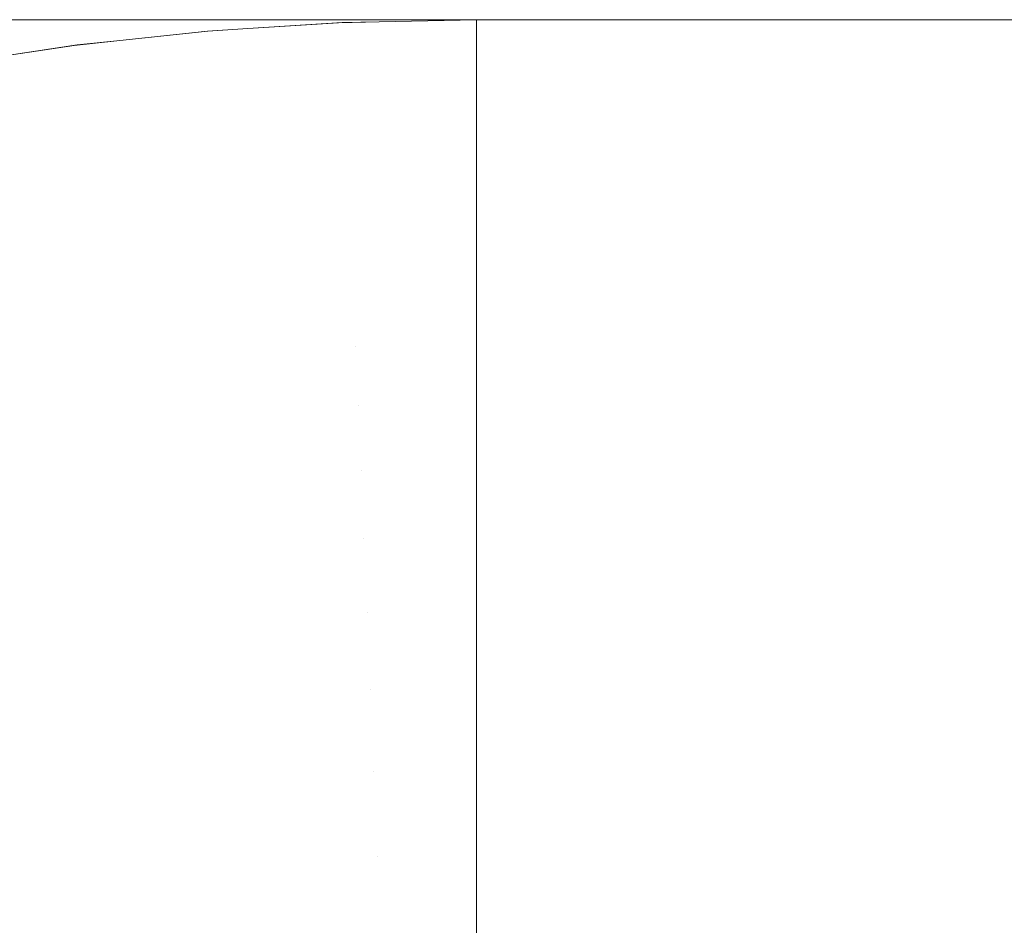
# Model space of a CAD drawing. Header units: centimetres. Extents: x -25.9 to 27.4, y -21.7 to -19.9.
# Tile 157 of 202: x 9.5981 to 9.6292, y -19.8886 to -19.86. Entities that reach past the tile are written whole.
import ezdxf

# ---------------------------------------------------------------- set-up
doc = ezdxf.new("R2010")
doc.units = ezdxf.units.CM
doc.header["$LTSCALE"] = 2.54
doc.layers.add('Lucido design-1', color=7, linetype='Continuous')

# ---------------------------------------------------------------- blocks, each defined once
blk = doc.blocks.new('Gruppo-5-1')
at = {"color": 7, "linetype": 'Continuous', "lineweight": 9}
for points, invisible_edges in [([(27.312519, -19.860047, 876.324458), (27.312519, -19.86, 876.321383), (-25.787481, -19.86, 876.321383), (-25.787481, -19.860047, 876.324458)], 8), ([(9.412519, -19.86, 876.121383), (-25.787481, -19.86, 876.321383), (27.312519, -19.86, 876.321383)], 9), ([(-25.787481, -19.860047, 876.324458), (-25.787481, -19.860114, 876.325744), (27.312519, -19.860114, 876.325744), (27.312519, -19.860047, 876.324458)], 10), ([(27.312519, -19.860261, 876.328604), (27.312519, -19.860114, 876.325744), (-25.787481, -19.860114, 876.325744), (-25.787481, -19.860261, 876.328604)], 10), ([(27.312519, -19.86, 876.321383), (9.421007, -19.86, 876.121203), (9.412519, -19.86, 876.121383)], 9), ([(9.42948, -19.86, 876.120663), (9.421007, -19.86, 876.121203), (27.312519, -19.86, 876.321383)], 10), ([(27.312519, -19.86, 876.321383), (9.437922, -19.86, 876.119764), (9.42948, -19.86, 876.120663)], 9), ([(9.446319, -19.86, 876.118507), (9.437922, -19.86, 876.119764), (27.312519, -19.86, 876.321383)], 10), ([(9.454655, -19.86, 876.116895), (9.446319, -19.86, 876.118507), (27.312519, -19.86, 876.321383)], 10), ([(27.312519, -19.86, 876.321383), (9.462914, -19.86, 876.11493), (9.454655, -19.86, 876.116895)], 9), ([(9.471083, -19.86, 876.112617), (9.462914, -19.86, 876.11493), (27.312519, -19.86, 876.321383)], 10), ([(27.312519, -19.86, 876.321383), (9.479147, -19.86, 876.109959), (9.471083, -19.86, 876.112617)], 9), ([(9.48709, -19.86, 876.106961), (9.479147, -19.86, 876.109959), (27.312519, -19.86, 876.321383)], 10), ([(27.312519, -19.86, 876.321383), (9.494899, -19.86, 876.103629), (9.48709, -19.86, 876.106961)], 9), ([(27.312519, -19.86, 876.321383), (9.50256, -19.86, 876.099969), (9.494899, -19.86, 876.103629)], 9), ([(9.510058, -19.86, 876.095986), (9.50256, -19.86, 876.099969), (27.312519, -19.86, 876.321383)], 10), ([(27.312519, -19.86, 876.321383), (9.51738, -19.86, 876.091689), (9.510058, -19.86, 876.095986)], 9), ([(9.524514, -19.86, 876.087085), (9.51738, -19.86, 876.091689), (27.312519, -19.86, 876.321383)], 10), ([(27.312519, -19.86, 876.321383), (9.531445, -19.86, 876.082183), (9.524514, -19.86, 876.087085)], 9), ([(9.538163, -19.86, 876.076991), (9.531445, -19.86, 876.082183), (27.312519, -19.86, 876.321383)], 10), ([(27.312519, -19.86, 876.321383), (9.544654, -19.86, 876.071518), (9.538163, -19.86, 876.076991)], 9), ([(9.550907, -19.86, 876.065775), (9.544654, -19.86, 876.071518), (27.312519, -19.86, 876.321383)], 10), ([(27.312519, -19.86, 876.321383), (9.55691, -19.86, 876.059771), (9.550907, -19.86, 876.065775)], 9), ([(9.562653, -19.86, 876.053518), (9.55691, -19.86, 876.059771), (27.312519, -19.86, 876.321383)], 10), ([(27.312519, -19.86, 876.321383), (9.568126, -19.86, 876.047027), (9.562653, -19.86, 876.053518)], 9), ([(9.573318, -19.86, 876.04031), (9.568126, -19.86, 876.047027), (27.312519, -19.86, 876.321383)], 10), ([(27.312519, -19.86, 876.321383), (9.578221, -19.86, 876.033378), (9.573318, -19.86, 876.04031)], 9), ([(9.582825, -19.86, 876.026245), (9.578221, -19.86, 876.033378), (27.312519, -19.86, 876.321383)], 10), ([(27.312519, -19.86, 876.321383), (9.587122, -19.86, 876.018922), (9.582825, -19.86, 876.026245)], 9), ([(9.591104, -19.86, 876.011424), (9.587122, -19.86, 876.018922), (27.312519, -19.86, 876.321383)], 10), ([(9.594765, -19.86, 876.003764), (9.591104, -19.86, 876.011424), (27.312519, -19.86, 876.321383)], 10), ([(9.596983, -19.860095, 875.986559), (9.599583, -19.860095, 875.978671), (9.595632, -19.860361, 875.977461), (9.593087, -19.860361, 875.985182)], 15), ([(9.598097, -19.86, 875.995955), (9.601094, -19.86, 875.988011), (9.596983, -19.860095, 875.986559), (9.594051, -19.860095, 875.994329)], 14), ([(27.312519, -19.86, 876.321383), (9.598097, -19.86, 875.995955), (9.594765, -19.86, 876.003764)], 9), ([(9.599583, -19.860095, 875.978671), (9.601846, -19.860095, 875.97068), (9.597847, -19.860361, 875.969639), (9.595632, -19.860361, 875.977461)], 15), ([(9.601094, -19.86, 875.988011), (9.603752, -19.86, 875.979948), (9.599583, -19.860095, 875.978671), (9.596983, -19.860095, 875.986559)], 14), ([(9.601846, -19.860095, 875.97068), (9.603768, -19.860095, 875.962601), (9.599728, -19.860361, 875.96173), (9.597847, -19.860361, 875.969639)], 15), ([(9.601094, -19.86, 875.988011), (9.598097, -19.86, 875.995955), (27.312519, -19.86, 876.321383)], 10), ([(9.603752, -19.86, 875.979948), (9.606065, -19.86, 875.971779), (9.601846, -19.860095, 875.97068), (9.599583, -19.860095, 875.978671)], 14), ([(9.603768, -19.860095, 875.962601), (9.605345, -19.860095, 875.954447), (9.601272, -19.860361, 875.953748), (9.599728, -19.860361, 875.96173)], 15), ([(27.312519, -19.86, 876.321383), (9.603752, -19.86, 875.979948), (9.601094, -19.86, 875.988011)], 9), ([(9.605345, -19.860095, 875.954447), (9.606574, -19.860095, 875.946233), (9.602475, -19.860361, 875.945708), (9.601272, -19.860361, 875.953748)], 15), ([(9.606065, -19.86, 875.971779), (9.60803, -19.86, 875.963519), (9.603768, -19.860095, 875.962601), (9.601846, -19.860095, 875.97068)], 14), ([(9.606574, -19.860095, 875.946233), (9.607454, -19.860095, 875.937975), (9.603337, -19.860361, 875.937624), (9.602475, -19.860361, 875.945708)], 15), ([(9.607454, -19.860095, 875.937975), (9.607983, -19.860095, 875.929687), (9.603854, -19.860361, 875.929511), (9.603337, -19.860361, 875.937624)], 15), ([(9.606065, -19.86, 875.971779), (9.603752, -19.86, 875.979948), (27.312519, -19.86, 876.321383)], 10), ([(9.60803, -19.86, 875.963519), (9.609642, -19.86, 875.955184), (9.605345, -19.860095, 875.954447), (9.603768, -19.860095, 875.962601)], 14), ([(9.603854, -19.860361, 875.929511), (9.607983, -19.860095, 875.929687), (9.608159, -19.860095, 875.921383), (9.6053, -19.860279, 875.921383)], 11), ([(9.6053, -19.86028, 875.721383), (9.608275, -19.86009, 875.721383), (9.608279, -19.860185, 875.717024), (9.604046, -19.860455, 875.717024)], 14), ([(9.604046, -19.860455, 875.717024), (9.608279, -19.860185, 875.717024), (9.60829, -19.860451, 875.712891), (9.604069, -19.86072, 875.712891)], 15), ([(9.608275, -19.86009, 875.721383), (9.6053, -19.86028, 875.721383), (9.6053, -19.860279, 875.921383), (9.608159, -19.860095, 875.921383)], 10), ([(9.609642, -19.86, 875.955184), (9.610899, -19.86, 875.946787), (9.606574, -19.860095, 875.946233), (9.605345, -19.860095, 875.954447)], 14), ([(27.312519, -19.86, 876.321383), (9.60803, -19.86, 875.963519), (9.606065, -19.86, 875.971779)], 9), ([(9.610899, -19.86, 875.946787), (9.611798, -19.86, 875.938345), (9.607454, -19.860095, 875.937975), (9.606574, -19.860095, 875.946233)], 14), ([(9.611798, -19.86, 875.938345), (9.612339, -19.86, 875.929872), (9.607983, -19.860095, 875.929687), (9.607454, -19.860095, 875.937975)], 14), ([(9.607983, -19.860095, 875.929687), (9.612339, -19.86, 875.929872), (9.612519, -19.86, 875.921383), (9.609444, -19.860067, 875.921383)], 9), ([(9.609444, -19.860067, 875.921383), (9.608159, -19.860095, 875.921383), (9.607983, -19.860095, 875.929687)], 10), ([(9.609642, -19.86, 875.955184), (9.60803, -19.86, 875.963519), (27.312519, -19.86, 876.321383)], 10), ([(9.608159, -19.860095, 875.921383), (9.609444, -19.860067, 875.921383), (9.609444, -19.860065, 875.721383), (9.608275, -19.86009, 875.721383)], 10), ([(9.608279, -19.860185, 875.717024), (9.608275, -19.86009, 875.721383), (9.609444, -19.860065, 875.721383)], 9), ([(9.609444, -19.860065, 875.721383), (9.612519, -19.86, 875.721383), (9.612519, -19.860095, 875.717024), (9.608279, -19.860185, 875.717024)], 12), ([(9.608279, -19.860185, 875.717024), (9.612519, -19.860095, 875.717024), (9.612519, -19.860361, 875.712891), (9.60829, -19.860451, 875.712891)], 13), ([(9.609444, -19.860065, 875.721383), (9.609444, -19.860067, 875.921383), (9.612519, -19.86, 875.921383), (9.612519, -19.86, 875.721383)], 1), ([(27.312519, -19.86, 876.321383), (9.610899, -19.86, 875.946787), (9.609642, -19.86, 875.955184)], 9), ([(9.611798, -19.86, 875.938345), (9.610899, -19.86, 875.946787), (27.312519, -19.86, 876.321383)], 10), ([(27.312519, -19.86, 876.321383), (9.612339, -19.86, 875.929872), (9.611798, -19.86, 875.938345)], 9), ([(9.612519, -19.86, 875.921383), (9.612339, -19.86, 875.929872), (27.312519, -19.86, 876.321383)], 10), ([(9.612519, -19.86, 875.721383), (27.312519, -19.86, 875.721383), (27.312519, -19.860095, 875.717022), (9.612519, -19.860095, 875.717022)], 4), ([(27.312519, -19.86, 876.321383), (27.312519, -19.86, 875.721383), (9.612519, -19.86, 875.721383), (9.612519, -19.86, 875.921383)], 8), ([(9.612519, -19.860361, 875.712891), (9.612519, -19.860095, 875.717022), (27.312519, -19.860095, 875.717022), (27.312519, -19.860361, 875.712891)], 10), ([(-25.787481, -19.860261, 876.328604), (-25.787481, -19.8604, 876.330097), (27.312519, -19.8604, 876.330097), (27.312519, -19.860261, 876.328604)], 10), ([(27.312519, -19.860647, 876.33274), (27.312519, -19.8604, 876.330097), (-25.787481, -19.8604, 876.330097), (-25.787481, -19.860647, 876.33274)], 10), ([(9.597847, -19.860361, 875.969639), (9.599728, -19.860361, 875.96173), (9.595706, -19.860798, 875.960863), (9.593865, -19.860798, 875.968602)], 15), ([(9.599728, -19.860361, 875.96173), (9.601272, -19.860361, 875.953748), (9.597217, -19.860798, 875.953053), (9.595706, -19.860798, 875.960863)], 15), ([(9.601272, -19.860361, 875.953748), (9.602475, -19.860361, 875.945708), (9.598394, -19.860798, 875.945186), (9.597217, -19.860798, 875.953053)], 15), ([(9.602475, -19.860361, 875.945708), (9.603337, -19.860361, 875.937624), (9.599237, -19.860798, 875.937276), (9.598394, -19.860798, 875.945186)], 15), ([(9.603337, -19.860361, 875.937624), (9.603854, -19.860361, 875.929511), (9.599743, -19.860798, 875.929337), (9.599237, -19.860798, 875.937276)], 15), ([(9.599743, -19.860798, 875.929337), (9.603854, -19.860361, 875.929511), (9.604026, -19.860361, 875.921383), (9.601164, -19.860665, 875.921383)], 11), ([(9.601164, -19.860666, 875.721383), (9.604038, -19.86036, 875.721383), (9.604046, -19.860455, 875.717024), (9.599829, -19.860904, 875.717024)], 14), ([(9.599829, -19.860904, 875.717024), (9.604046, -19.860455, 875.717024), (9.604069, -19.86072, 875.712891), (9.599863, -19.861168, 875.712891)], 15), ([(9.604038, -19.86036, 875.721383), (9.601164, -19.860666, 875.721383), (9.601164, -19.860665, 875.921383), (9.604026, -19.860361, 875.921383)], 10), ([(9.6053, -19.860279, 875.921383), (9.604026, -19.860361, 875.921383), (9.603854, -19.860361, 875.929511)], 10), ([(9.604026, -19.860361, 875.921383), (9.6053, -19.860279, 875.921383), (9.6053, -19.86028, 875.721383), (9.604038, -19.86036, 875.721383)], 10), ([(9.604046, -19.860455, 875.717024), (9.604038, -19.86036, 875.721383), (9.6053, -19.86028, 875.721383)], 9), ([(9.604069, -19.86072, 875.712891), (9.60829, -19.860451, 875.712891), (9.608309, -19.860887, 875.708777), (9.604106, -19.861155, 875.708777)], 15), ([(9.60829, -19.860451, 875.712891), (9.612519, -19.860361, 875.712891), (9.612519, -19.860385, 875.712668)], 9), ([(9.612519, -19.860385, 875.712668), (9.612519, -19.860798, 875.708777), (9.608309, -19.860887, 875.708777), (9.60829, -19.860451, 875.712891)], 14), ([(27.312519, -19.860361, 875.712891), (27.312519, -19.860385, 875.712668), (9.612519, -19.860385, 875.712668), (9.612519, -19.860361, 875.712891)], 10), ([(9.612519, -19.860798, 875.708777), (9.612519, -19.860385, 875.712668), (27.312519, -19.860385, 875.712668), (27.312519, -19.860798, 875.708777)], 10), ([(-25.787481, -19.860647, 876.33274), (-25.787481, -19.860876, 876.334433), (27.312519, -19.860876, 876.334433), (27.312519, -19.860647, 876.33274)], 10), ([(9.597217, -19.860798, 875.953053), (9.598394, -19.860798, 875.945186), (9.594338, -19.861404, 875.944666), (9.593186, -19.861404, 875.952362)], 15), ([(9.598394, -19.860798, 875.945186), (9.599237, -19.860798, 875.937276), (9.595162, -19.861404, 875.936929), (9.594338, -19.861404, 875.944666)], 15), ([(9.599237, -19.860798, 875.937276), (9.599743, -19.860798, 875.929337), (9.595658, -19.861404, 875.929163), (9.595162, -19.861404, 875.936929)], 15), ([(9.595658, -19.861404, 875.929163), (9.599743, -19.860798, 875.929337), (9.599912, -19.860798, 875.921383), (9.597044, -19.861223, 875.921383)], 11), ([(9.599817, -19.86081, 875.721383), (9.597044, -19.861225, 875.721383), (9.597044, -19.861223, 875.921383), (9.599912, -19.860798, 875.921383)], 10), ([(9.601164, -19.860665, 875.921383), (9.599912, -19.860798, 875.921383), (9.599743, -19.860798, 875.929337)], 10), ([(9.599912, -19.860798, 875.921383), (9.601164, -19.860665, 875.921383), (9.601164, -19.860666, 875.721383), (9.599817, -19.86081, 875.721383)], 10), ([(9.599829, -19.860904, 875.717024), (9.599817, -19.86081, 875.721383), (9.601164, -19.860666, 875.721383)], 9), ([(9.599863, -19.861168, 875.712891), (9.604069, -19.86072, 875.712891), (9.604106, -19.861155, 875.708777), (9.599918, -19.861601, 875.708777)], 15), ([(9.608309, -19.860887, 875.708777), (9.612519, -19.860798, 875.708777), (9.612519, -19.860864, 875.708332)], 9), ([(27.312519, -19.860798, 875.708777), (27.312519, -19.860864, 875.708332), (9.612519, -19.860864, 875.708332), (9.612519, -19.860798, 875.708777)], 10), ([(27.312519, -19.861205, 876.336861), (27.312519, -19.860876, 876.334433), (-25.787481, -19.860876, 876.334433), (-25.787481, -19.861205, 876.336861)], 10), ([(9.597044, -19.861225, 875.721383), (9.599817, -19.86081, 875.721383), (9.599829, -19.860904, 875.717024), (9.595635, -19.861532, 875.717024)], 14), ([(9.595635, -19.861532, 875.717024), (9.599829, -19.860904, 875.717024), (9.599863, -19.861168, 875.712891), (9.59568, -19.861794, 875.712891)], 15), ([(9.604106, -19.861155, 875.708777), (9.608309, -19.860887, 875.708777), (9.608334, -19.861492, 875.704687), (9.604157, -19.861759, 875.704687)], 15), ([(9.612519, -19.860864, 875.708332), (9.612519, -19.861404, 875.704687), (9.608334, -19.861492, 875.704687), (9.608309, -19.860887, 875.708777)], 14), ([(9.612519, -19.861404, 875.704687), (9.612519, -19.860864, 875.708332), (27.312519, -19.860864, 875.708332), (27.312519, -19.861404, 875.704687)], 10), ([(-25.787481, -19.861205, 876.336861), (-25.787481, -19.86154, 876.338745), (27.312519, -19.86154, 876.338745), (27.312519, -19.861205, 876.336861)], 10), ([(9.59568, -19.861794, 875.712891), (9.599863, -19.861168, 875.712891), (9.599918, -19.861601, 875.708777), (9.595754, -19.862225, 875.708777)], 15), ([(9.599918, -19.861601, 875.708777), (9.604106, -19.861155, 875.708777), (9.604157, -19.861759, 875.704687), (9.599995, -19.862202, 875.704687)], 15), ([(9.608334, -19.861492, 875.704687), (9.612519, -19.861404, 875.704687), (9.612519, -19.861531, 875.704021)], 9), ([(27.312519, -19.861404, 875.704687), (27.312519, -19.861531, 875.704021), (9.612519, -19.861531, 875.704021), (9.612519, -19.861404, 875.704687)], 10), ([(27.312519, -19.861935, 876.340958), (27.312519, -19.86154, 876.338745), (-25.787481, -19.86154, 876.338745), (-25.787481, -19.861935, 876.340958)], 10), ([(9.595754, -19.862225, 875.708777), (9.599918, -19.861601, 875.708777), (9.599995, -19.862202, 875.704687), (9.595856, -19.862822, 875.704687)], 15), ([(9.604157, -19.861759, 875.704687), (9.608334, -19.861492, 875.704687), (9.608367, -19.862265, 875.70063), (9.604223, -19.86253, 875.70063)], 15), ([(9.612519, -19.861531, 875.704021), (9.612519, -19.862177, 875.70063), (9.608367, -19.862265, 875.70063), (9.608334, -19.861492, 875.704687)], 14), ([(9.612519, -19.862177, 875.70063), (9.612519, -19.861531, 875.704021), (27.312519, -19.861531, 875.704021), (27.312519, -19.862177, 875.70063)], 10), ([(-25.787481, -19.861935, 876.340958), (-25.787481, -19.862392, 876.343023), (27.312519, -19.862392, 876.343023), (27.312519, -19.861935, 876.340958)], 10), ([(9.599995, -19.862202, 875.704687), (9.604157, -19.861759, 875.704687), (9.604223, -19.86253, 875.70063), (9.600094, -19.86297, 875.70063)], 15), ([(9.595856, -19.862822, 875.704687), (9.599995, -19.862202, 875.704687), (9.600094, -19.86297, 875.70063), (9.595987, -19.863584, 875.70063)], 15), ([(9.604223, -19.86253, 875.70063), (9.608367, -19.862265, 875.70063), (9.608407, -19.863204, 875.696612), (9.604303, -19.863466, 875.696612)], 15), ([(9.608367, -19.862265, 875.70063), (9.612519, -19.862177, 875.70063), (9.612519, -19.862385, 875.699743)], 9), ([(9.612519, -19.862385, 875.699743), (9.612519, -19.863117, 875.696612), (9.608407, -19.863204, 875.696612), (9.608367, -19.862265, 875.70063)], 14), ([(27.312519, -19.862177, 875.70063), (27.312519, -19.862385, 875.699743), (9.612519, -19.862385, 875.699743), (9.612519, -19.862177, 875.70063)], 10), ([(27.312519, -19.862835, 876.345025), (27.312519, -19.862392, 876.343023), (-25.787481, -19.862392, 876.343023), (-25.787481, -19.862835, 876.345025)], 10), ([(9.600094, -19.86297, 875.70063), (9.604223, -19.86253, 875.70063), (9.604303, -19.863466, 875.696612), (9.600213, -19.863901, 875.696612)], 15), ([(9.612519, -19.863117, 875.696612), (9.612519, -19.862385, 875.699743), (27.312519, -19.862385, 875.699743), (27.312519, -19.863117, 875.696612)], 10), ([(-25.787481, -19.862835, 876.345025), (-25.787481, -19.863428, 876.34726), (27.312519, -19.863428, 876.34726), (27.312519, -19.862835, 876.345025)], 10), ([(9.595987, -19.863584, 875.70063), (9.600094, -19.86297, 875.70063), (9.600213, -19.863901, 875.696612), (9.596145, -19.86451, 875.696612)], 15), ([(9.604303, -19.863466, 875.696612), (9.608407, -19.863204, 875.696612), (9.608454, -19.864307, 875.692639), (9.604396, -19.864565, 875.692639)], 15), ([(9.608407, -19.863204, 875.696612), (9.612519, -19.863117, 875.696612), (9.612519, -19.863424, 875.695506)], 9), ([(9.612519, -19.863424, 875.695506), (9.612519, -19.86422, 875.692639), (9.608454, -19.864307, 875.692639), (9.608407, -19.863204, 875.696612)], 14), ([(27.312519, -19.863117, 875.696612), (27.312519, -19.863424, 875.695506), (9.612519, -19.863424, 875.695506), (9.612519, -19.863117, 875.696612)], 10), ([(27.312519, -19.863905, 876.349055), (27.312519, -19.863428, 876.34726), (-25.787481, -19.863428, 876.34726), (-25.787481, -19.863905, 876.349055)], 10), ([(9.600213, -19.863901, 875.696612), (9.604303, -19.863466, 875.696612), (9.604396, -19.864565, 875.692639), (9.600353, -19.864996, 875.692639)], 15), ([(9.612519, -19.86422, 875.692639), (9.612519, -19.863424, 875.695506), (27.312519, -19.863424, 875.695506), (27.312519, -19.86422, 875.692639)], 10), ([(-25.787481, -19.863905, 876.349055), (-25.787481, -19.864648, 876.351448), (27.312519, -19.864648, 876.351448), (27.312519, -19.863905, 876.349055)], 10), ([(9.596145, -19.86451, 875.696612), (9.600213, -19.863901, 875.696612), (9.600353, -19.864996, 875.692639), (9.596332, -19.865598, 875.692639)], 15), ([(9.608454, -19.864307, 875.692639), (9.612519, -19.86422, 875.692639), (9.612519, -19.864646, 875.691319)], 9), ([(27.312519, -19.86422, 875.692639), (27.312519, -19.864646, 875.691319), (9.612519, -19.864646, 875.691319), (9.612519, -19.86422, 875.692639)], 10), ([(9.604396, -19.864565, 875.692639), (9.608454, -19.864307, 875.692639), (9.608507, -19.865571, 875.688718), (9.604503, -19.865826, 875.688718)], 15), ([(9.612519, -19.864646, 875.691319), (9.612519, -19.865486, 875.688718), (9.608507, -19.865571, 875.688718), (9.608454, -19.864307, 875.692639)], 14), ([(27.312519, -19.865143, 876.35304), (27.312519, -19.864648, 876.351448), (-25.787481, -19.864648, 876.351448), (-25.787481, -19.865143, 876.35304)], 10), ([(9.600353, -19.864996, 875.692639), (9.604396, -19.864565, 875.692639), (9.604503, -19.865826, 875.688718), (9.600514, -19.866251, 875.688718)], 15), ([(9.612519, -19.865486, 875.688718), (9.612519, -19.864646, 875.691319), (27.312519, -19.864646, 875.691319), (27.312519, -19.865486, 875.688718)], 10), ([(-25.787481, -19.865143, 876.35304), (-25.787481, -19.86605, 876.355579), (27.312519, -19.86605, 876.355579), (27.312519, -19.865143, 876.35304)], 10), ([(9.596332, -19.865598, 875.692639), (9.600353, -19.864996, 875.692639), (9.600514, -19.866251, 875.688718), (9.596546, -19.866845, 875.688718)], 15), ([(9.604503, -19.865826, 875.688718), (9.608507, -19.865571, 875.688718), (9.608568, -19.866994, 875.684856), (9.604624, -19.867245, 875.684856)], 15), ([(9.608507, -19.865571, 875.688718), (9.612519, -19.865486, 875.688718), (9.612519, -19.86605, 875.687188)], 9), ([(9.612519, -19.86605, 875.687188), (9.612519, -19.86691, 875.684856), (9.608568, -19.866994, 875.684856), (9.608507, -19.865571, 875.688718)], 14), ([(27.312519, -19.865486, 875.688718), (27.312519, -19.86605, 875.687188), (9.612519, -19.86605, 875.687188), (9.612519, -19.865486, 875.688718)], 10), ([(27.312519, -19.866548, 876.356974), (27.312519, -19.86605, 876.355579), (-25.787481, -19.86605, 876.355579), (-25.787481, -19.866548, 876.356974)], 10), ([(9.600514, -19.866251, 875.688718), (9.604503, -19.865826, 875.688718), (9.604624, -19.867245, 875.684856), (9.600695, -19.867664, 875.684856)], 15), ([(9.612519, -19.86691, 875.684856), (9.612519, -19.86605, 875.687188), (27.312519, -19.86605, 875.687188), (27.312519, -19.86691, 875.684856)], 10), ([(9.596546, -19.866845, 875.688718), (9.600514, -19.866251, 875.688718), (9.600695, -19.867664, 875.684856), (9.596786, -19.868249, 875.684856)], 15), ([(-25.787481, -19.866548, 876.356974), (-25.787481, -19.867629, 876.359645), (27.312519, -19.867629, 876.359645), (27.312519, -19.866548, 876.356974)], 10), ([(9.604624, -19.867245, 875.684856), (9.608568, -19.866994, 875.684856), (9.608635, -19.868573, 875.68106), (9.604758, -19.86882, 875.68106)], 15), ([(9.608568, -19.866994, 875.684856), (9.612519, -19.86691, 875.684856), (9.612519, -19.867631, 875.683123)], 9), ([(9.612519, -19.867631, 875.683123), (9.612519, -19.86849, 875.68106), (9.608635, -19.868573, 875.68106), (9.608568, -19.866994, 875.684856)], 14), ([(27.312519, -19.86691, 875.684856), (27.312519, -19.867631, 875.683123), (9.612519, -19.867631, 875.683123), (9.612519, -19.86691, 875.684856)], 10), ([(9.600695, -19.867664, 875.684856), (9.604624, -19.867245, 875.684856), (9.604758, -19.86882, 875.68106), (9.600895, -19.869232, 875.68106)], 15), ([(27.312519, -19.868117, 876.360848), (27.312519, -19.867629, 876.359645), (-25.787481, -19.867629, 876.359645), (-25.787481, -19.868117, 876.360848)], 10), ([(9.612519, -19.86849, 875.68106), (9.612519, -19.867631, 875.683123), (27.312519, -19.867631, 875.683123), (27.312519, -19.86849, 875.68106)], 10), ([(9.596786, -19.868249, 875.684856), (9.600695, -19.867664, 875.684856), (9.600895, -19.869232, 875.68106), (9.597054, -19.869807, 875.68106)], 15), ([(-25.787481, -19.868117, 876.360848), (-25.787481, -19.869385, 876.363638), (27.312519, -19.869385, 876.363638), (27.312519, -19.868117, 876.360848)], 10), ([(9.604758, -19.86882, 875.68106), (9.608635, -19.868573, 875.68106), (9.608709, -19.870305, 875.677334), (9.604905, -19.870548, 875.677334)], 15), ([(9.608709, -19.870305, 875.677334), (9.608635, -19.868573, 875.68106), (9.612519, -19.86849, 875.68106), (9.612519, -19.869388, 875.679131)], 11), ([(27.312519, -19.86849, 875.68106), (27.312519, -19.869388, 875.679131), (9.612519, -19.869388, 875.679131), (9.612519, -19.86849, 875.68106)], 10), ([(9.600895, -19.869232, 875.68106), (9.604758, -19.86882, 875.68106), (9.604905, -19.870548, 875.677334), (9.601116, -19.870951, 875.677334)], 15), ([(27.312519, -19.869848, 876.364658), (27.312519, -19.869385, 876.363638), (-25.787481, -19.869385, 876.363638), (-25.787481, -19.869848, 876.364658)], 10), ([(9.597054, -19.869807, 875.68106), (9.600895, -19.869232, 875.68106), (9.601116, -19.870951, 875.677334), (9.597347, -19.871516, 875.677334)], 15), ([(9.612519, -19.869388, 875.679131), (9.612519, -19.870224, 875.677334), (9.608709, -19.870305, 875.677334)], 10), ([(9.612519, -19.870224, 875.677334), (9.612519, -19.869388, 875.679131), (27.312519, -19.869388, 875.679131), (27.312519, -19.870224, 875.677334)], 10), ([(-25.787481, -19.869848, 876.364658), (-25.787481, -19.871313, 876.367551), (27.312519, -19.871313, 876.367551), (27.312519, -19.869848, 876.364658)], 10), ([(9.604905, -19.870548, 875.677334), (9.608709, -19.870305, 875.677334), (9.608789, -19.872187, 875.673687), (9.605065, -19.872425, 875.673687)], 15), ([(9.608789, -19.872187, 875.673687), (9.608709, -19.870305, 875.677334), (9.612519, -19.870224, 875.677334), (9.612519, -19.871317, 875.675218)], 11), ([(27.312519, -19.870224, 875.677334), (27.312519, -19.871317, 875.675218), (9.612519, -19.871317, 875.675218), (9.612519, -19.870224, 875.677334)], 10), ([(9.601116, -19.870951, 875.677334), (9.604905, -19.870548, 875.677334), (9.605065, -19.872425, 875.673687), (9.601355, -19.87282, 875.673687)], 15), ([(9.597347, -19.871516, 875.677334), (9.601116, -19.870951, 875.677334), (9.601355, -19.87282, 875.673687), (9.597665, -19.873372, 875.673687)], 15), ([(27.312519, -19.871739, 876.368395), (27.312519, -19.871313, 876.367551), (-25.787481, -19.871313, 876.367551), (-25.787481, -19.871739, 876.368395)], 10), ([(9.612519, -19.871317, 875.675218), (9.612519, -19.872108, 875.673687), (9.608789, -19.872187, 875.673687)], 10), ([(9.612519, -19.872108, 875.673687), (9.612519, -19.871317, 875.675218), (27.312519, -19.871317, 875.675218), (27.312519, -19.872108, 875.673687)], 10), ([(-25.787481, -19.871739, 876.368395), (-25.787481, -19.873409, 876.371377), (27.312519, -19.873409, 876.371377), (27.312519, -19.871739, 876.368395)], 10), ([(9.605065, -19.872425, 875.673687), (9.608789, -19.872187, 875.673687), (9.608875, -19.874215, 875.670122), (9.605237, -19.874447, 875.670122)], 15), ([(9.608875, -19.874215, 875.670122), (9.608789, -19.872187, 875.673687), (9.612519, -19.872108, 875.673687), (9.612519, -19.873414, 875.671393)], 11), ([(27.312519, -19.872108, 875.673687), (27.312519, -19.873414, 875.671393), (9.612519, -19.873414, 875.671393), (9.612519, -19.872108, 875.673687)], 10), ([(9.601355, -19.87282, 875.673687), (9.605065, -19.872425, 875.673687), (9.605237, -19.874447, 875.670122), (9.601613, -19.874833, 875.670122)], 15), ([(9.597665, -19.873372, 875.673687), (9.601355, -19.87282, 875.673687), (9.601613, -19.874833, 875.670122), (9.598008, -19.875373, 875.670122)], 15), ([(27.312519, -19.873788, 876.372053), (27.312519, -19.873409, 876.371377), (-25.787481, -19.873409, 876.371377), (-25.787481, -19.873788, 876.372053)], 10), ([(9.612519, -19.873414, 875.671393), (9.612519, -19.874138, 875.670122), (9.608875, -19.874215, 875.670122)], 10), ([(9.612519, -19.874138, 875.670122), (9.612519, -19.873414, 875.671393), (27.312519, -19.873414, 875.671393), (27.312519, -19.874138, 875.670122)], 10), ([(-25.787481, -19.873788, 876.372053), (-25.787481, -19.87567, 876.375108), (27.312519, -19.87567, 876.375108), (27.312519, -19.873788, 876.372053)], 10), ([(9.608967, -19.876386, 875.666648), (9.608875, -19.874215, 875.670122), (9.612519, -19.874138, 875.670122), (9.612519, -19.875676, 875.667663)], 11), ([(27.312519, -19.874138, 875.670122), (27.312519, -19.875676, 875.667663), (9.612519, -19.875676, 875.667663), (9.612519, -19.874138, 875.670122)], 10), ([(9.601613, -19.874833, 875.670122), (9.605237, -19.874447, 875.670122), (9.605421, -19.876612, 875.666648), (9.601889, -19.876988, 875.666648)], 15), ([(9.605237, -19.874447, 875.670122), (9.608875, -19.874215, 875.670122), (9.608967, -19.876386, 875.666648), (9.605421, -19.876612, 875.666648)], 15), ([(9.598008, -19.875373, 875.670122), (9.601613, -19.874833, 875.670122), (9.601889, -19.876988, 875.666648), (9.598375, -19.877514, 875.666648)], 15), ([(9.594429, -19.876065, 875.670122), (9.598008, -19.875373, 875.670122), (9.598375, -19.877514, 875.666648), (9.594887, -19.878189, 875.666648)], 15), ([(27.312519, -19.875989, 876.375625), (27.312519, -19.87567, 876.375108), (-25.787481, -19.87567, 876.375108), (-25.787481, -19.875989, 876.375625)], 10), ([(9.612519, -19.875676, 875.667663), (9.612519, -19.87631, 875.666648), (9.608967, -19.876386, 875.666648)], 10), ([(9.612519, -19.87631, 875.666648), (9.612519, -19.875676, 875.667663), (27.312519, -19.875676, 875.667663), (27.312519, -19.87631, 875.666648)], 10), ([(-25.787481, -19.875989, 876.375625), (-25.787481, -19.878092, 876.378736), (27.312519, -19.878092, 876.378736), (27.312519, -19.875989, 876.375625)], 10), ([(9.609065, -19.878694, 875.663268), (9.608967, -19.876386, 875.666648), (9.612519, -19.87631, 875.666648), (9.612519, -19.878097, 875.664034)], 11), ([(27.312519, -19.87631, 875.666648), (27.312519, -19.878097, 875.664034), (9.612519, -19.878097, 875.664034), (9.612519, -19.87631, 875.666648)], 10), ([(9.601889, -19.876988, 875.666648), (9.605421, -19.876612, 875.666648), (9.605617, -19.878914, 875.663268), (9.602182, -19.87928, 875.663268)], 15), ([(9.605421, -19.876612, 875.666648), (9.608967, -19.876386, 875.666648), (9.609065, -19.878694, 875.663268), (9.605617, -19.878914, 875.663268)], 15), ([(9.598375, -19.877514, 875.666648), (9.601889, -19.876988, 875.666648), (9.602182, -19.87928, 875.663268), (9.598766, -19.879792, 875.663268)], 15), ([(9.594887, -19.878189, 875.666648), (9.598375, -19.877514, 875.666648), (9.598766, -19.879792, 875.663268), (9.595374, -19.880448, 875.663268)], 15), ([(27.312519, -19.878341, 876.379106), (27.312519, -19.878092, 876.378736), (-25.787481, -19.878092, 876.378736), (-25.787481, -19.878341, 876.379106)], 10), ([(9.612519, -19.878097, 875.664034), (9.612519, -19.878621, 875.663268), (9.609065, -19.878694, 875.663268)], 10), ([(9.612519, -19.878621, 875.663268), (9.612519, -19.878097, 875.664034), (27.312519, -19.878097, 875.664034), (27.312519, -19.878621, 875.663268)], 10), ([(-25.787481, -19.878341, 876.379106), (-25.787481, -19.880669, 876.382256), (27.312519, -19.880669, 876.382256), (27.312519, -19.878341, 876.379106)], 10), ([(9.605617, -19.878914, 875.663268), (9.609065, -19.878694, 875.663268), (9.609169, -19.881137, 875.659988), (9.605825, -19.88135, 875.659988)], 15), ([(9.609169, -19.881137, 875.659988), (9.609065, -19.878694, 875.663268), (9.612519, -19.878621, 875.663268), (9.612519, -19.880674, 875.660514)], 11), ([(27.312519, -19.878621, 875.663268), (27.312519, -19.880674, 875.660514), (9.612519, -19.880674, 875.660514), (9.612519, -19.878621, 875.663268)], 10), ([(9.602182, -19.87928, 875.663268), (9.605617, -19.878914, 875.663268), (9.605825, -19.88135, 875.659988), (9.602493, -19.881705, 875.659988)], 15), ([(9.598766, -19.879792, 875.663268), (9.602182, -19.87928, 875.663268), (9.602493, -19.881705, 875.659988), (9.599179, -19.882201, 875.659988)], 15), ([(9.595374, -19.880448, 875.663268), (9.598766, -19.879792, 875.663268), (9.599179, -19.882201, 875.659988), (9.595889, -19.882838, 875.659988)], 15), ([(27.312519, -19.88084, 876.382487), (27.312519, -19.880669, 876.382256), (-25.787481, -19.880669, 876.382256), (-25.787481, -19.88084, 876.382487)], 10), ([(9.612519, -19.880674, 875.660514), (9.612519, -19.881066, 875.659988), (9.609169, -19.881137, 875.659988)], 10), ([(9.612519, -19.881066, 875.659988), (9.612519, -19.880674, 875.660514), (27.312519, -19.880674, 875.660514), (27.312519, -19.881066, 875.659988)], 10), ([(-25.787481, -19.88084, 876.382487), (-25.787481, -19.883398, 876.385661), (27.312519, -19.883398, 876.385661), (27.312519, -19.88084, 876.382487)], 10), ([(9.605825, -19.88135, 875.659988), (9.609169, -19.881137, 875.659988), (9.609278, -19.883709, 875.656814), (9.606043, -19.883916, 875.656814)], 15), ([(9.609278, -19.883709, 875.656814), (9.609169, -19.881137, 875.659988), (9.612519, -19.881066, 875.659988), (9.612519, -19.883401, 875.657109)], 11), ([(27.312519, -19.881066, 875.659988), (27.312519, -19.883401, 875.657109), (9.612519, -19.883401, 875.657109), (9.612519, -19.881066, 875.659988)], 10), ([(9.602493, -19.881705, 875.659988), (9.605825, -19.88135, 875.659988), (9.606043, -19.883916, 875.656814), (9.60282, -19.884259, 875.656814)], 15), ([(9.599179, -19.882201, 875.659988), (9.602493, -19.881705, 875.659988), (9.60282, -19.884259, 875.656814), (9.599614, -19.884739, 875.656814)], 15), ([(9.595889, -19.882838, 875.659988), (9.599179, -19.882201, 875.659988), (9.599614, -19.884739, 875.656814), (9.596431, -19.885354, 875.656814)], 15), ([(27.312519, -19.883481, 876.385764), (27.312519, -19.883398, 876.385661), (-25.787481, -19.883398, 876.385661), (-25.787481, -19.883481, 876.385764)], 10), ([(-25.787481, -19.883481, 876.385764), (-25.787481, -19.886261, 876.38893), (27.312519, -19.886261, 876.38893), (27.312519, -19.883481, 876.385764)], 10), ([(9.612519, -19.883401, 875.657109), (9.612519, -19.883641, 875.656814), (9.609278, -19.883709, 875.656814)], 10), ([(9.612519, -19.883641, 875.656814), (9.612519, -19.883401, 875.657109), (27.312519, -19.883401, 875.657109), (27.312519, -19.883641, 875.656814)], 10), ([(9.606043, -19.883916, 875.656814), (9.609278, -19.883709, 875.656814), (9.609393, -19.886407, 875.65375), (9.606272, -19.886606, 875.65375)], 15), ([(9.609393, -19.886407, 875.65375), (9.609278, -19.883709, 875.656814), (9.612519, -19.883641, 875.656814), (9.612519, -19.886274, 875.653826)], 11), ([(27.312519, -19.883641, 875.656814), (27.312519, -19.886274, 875.653826), (9.612519, -19.886274, 875.653826), (9.612519, -19.883641, 875.656814)], 10), ([(9.60282, -19.884259, 875.656814), (9.606043, -19.883916, 875.656814), (9.606272, -19.886606, 875.65375), (9.603163, -19.886937, 875.65375)], 15), ([(9.599614, -19.884739, 875.656814), (9.60282, -19.884259, 875.656814), (9.603163, -19.886937, 875.65375), (9.60007, -19.8874, 875.65375)], 15), ([(9.596431, -19.885354, 875.656814), (9.599614, -19.884739, 875.656814), (9.60007, -19.8874, 875.65375), (9.597, -19.887993, 875.65375)], 15), ([(27.312519, -19.889175, 876.39198), (27.312519, -19.886273, 876.388942), (-25.787481, -19.886273, 876.388942), (-25.787481, -19.889175, 876.39198)], 10), ([(9.612519, -19.886274, 875.653826), (9.612519, -19.88634, 875.65375), (9.609393, -19.886407, 875.65375)], 10), ([(9.612519, -19.88634, 875.65375), (9.612519, -19.886274, 875.653826), (27.312519, -19.886274, 875.653826), (27.312519, -19.88634, 875.65375)], 10), ([(9.603163, -19.886937, 875.65375), (9.606272, -19.886606, 875.65375), (9.606511, -19.889415, 875.650802), (9.603521, -19.889734, 875.650802)], 15), ([(9.606272, -19.886606, 875.65375), (9.609393, -19.886407, 875.65375), (9.609512, -19.889224, 875.650802), (9.606511, -19.889415, 875.650802)], 15), ([(9.609393, -19.886407, 875.65375), (9.612519, -19.88634, 875.65375), (9.612519, -19.88916, 875.650802), (9.609512, -19.889224, 875.650802)], 13), ([(27.312519, -19.88634, 875.65375), (27.312519, -19.88916, 875.650802), (9.612519, -19.88916, 875.650802), (9.612519, -19.88634, 875.65375)], 10), ([(9.60007, -19.8874, 875.65375), (9.603163, -19.886937, 875.65375), (9.603521, -19.889734, 875.650802), (9.600547, -19.890179, 875.650802)], 15), ([(9.597, -19.887993, 875.65375), (9.60007, -19.8874, 875.65375), (9.600547, -19.890179, 875.650802), (9.597594, -19.89075, 875.650802)], 15)]:
    blk.add_3dface(points, dxfattribs=dict(at, invisible_edges=invisible_edges))

msp = doc.modelspace()

# ---------------------------------------------------------------- block references
at = {"layer": 'Lucido design-1', "color": 7}
msp.add_blockref('Gruppo-5-1', (0, 0), dxfattribs=at)

doc.saveas('drawing.dxf')
